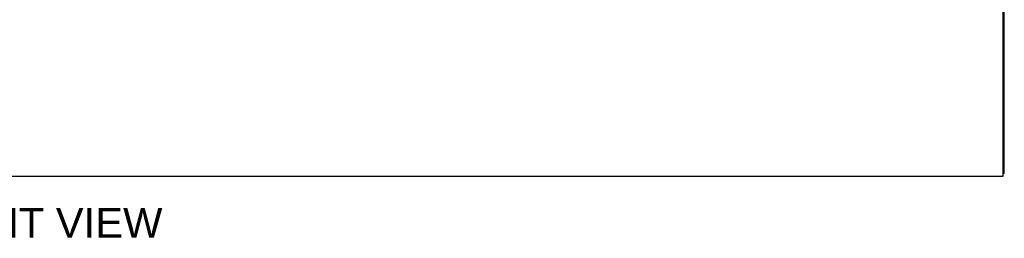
# Model space of a CAD drawing. Header units: inches. Extents: x 0 to 274, y 0 to 177.
# Tile 11 of 138: x 76.27 to 116.1, y 50.68 to 59.52. Entities that reach past the tile are written whole.
import ezdxf

# ---------------------------------------------------------------- set-up
doc = ezdxf.new("R2010")
doc.units = ezdxf.units.IN
doc.header["$LTSCALE"] = 15.069778
doc.header["$MEASUREMENT"] = 0
doc.layers.get('0').update_dxf_attribs({"linetype": 'CONTINUOUS'})
doc.layers.add('DIMENSIONS', color=7, linetype='CONTINUOUS')
doc.styles.get("Standard").update_dxf_attribs({"font": 'arial.ttf'})

msp = doc.modelspace()

# ---------------------------------------------------------------- linework, layer by layer
at = {"color": 7, "linetype": 'Continuous'}
for p, q in [((116.105, 53.3), (116.105, 90.759)), ((116.053, 53.196), (116.053, 60.374)), ((38.407, 53.196), (116.053, 53.196)), ((116.105, 53.3), (116.053, 53.3))]:
    msp.add_line(p, q, dxfattribs=at)

# ---------------------------------------------------------------- texts
at = {"layer": 'DIMENSIONS', "color": 2, "linetype": 'Continuous', "insert": (76.745, 51.914), "char_height": 1.2088, "width": 10.57817, "attachment_point": 2, "line_spacing_factor": 0.9}
msp.add_mtext('FRONT VIEW', dxfattribs=at)

doc.saveas('drawing.dxf')
